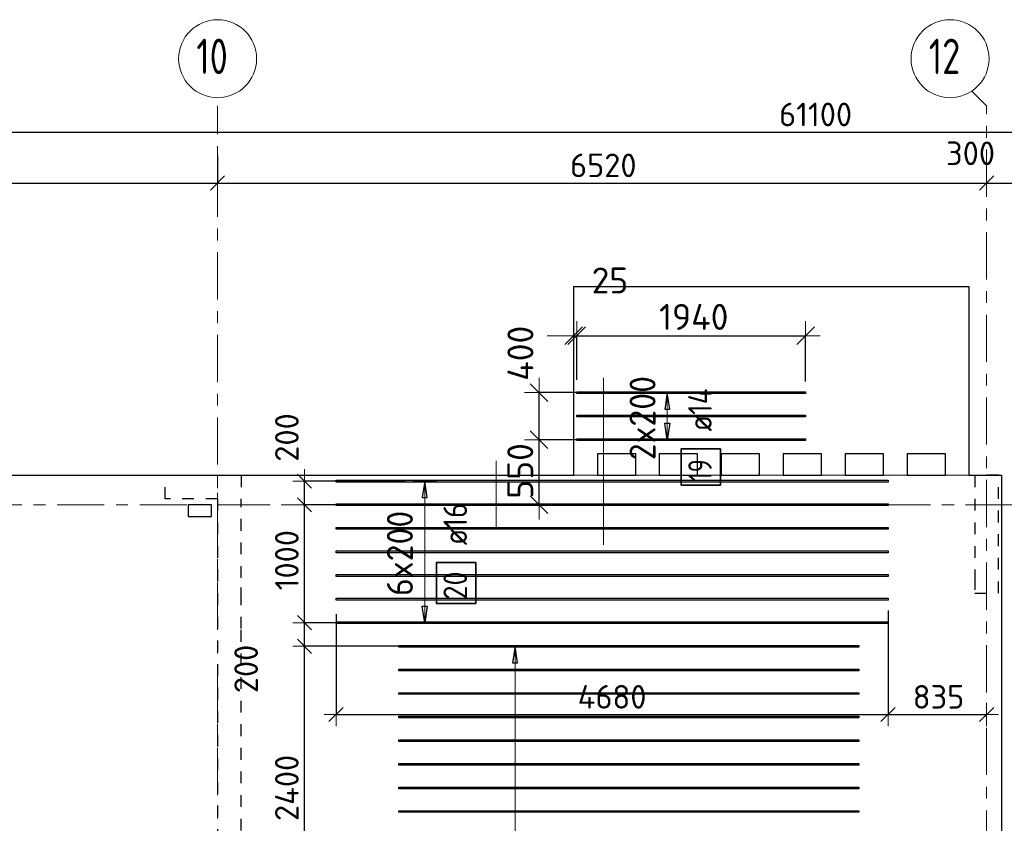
# Model space of a CAD drawing. Header units: metres. Extents: x -38 to 97, y -15 to 21.
# Tile 9 of 216: x 24.35 to 32.7, y 13.7 to 20.51. Entities that reach past the tile are written whole.
import ezdxf

# ---------------------------------------------------------------- set-up
doc = ezdxf.new("R2010")
doc.units = ezdxf.units.M
doc.header["$PDMODE"] = 65
for name, pattern in [('______11', [0.5, 0.4, -0.05, 0, -0.05]), ('______2', [0.0405, 0.03, -0.0105]), ('______3', [0.5, 0.4, -0.1]), ('______5', [1.1, 0.8, -0.1, 0.1, -0.1])]:
    doc.linetypes.add(name, pattern=pattern)
for name, color, linetype, lineweight in [('XR$2$Осевая линия (1)', 7, '______5', 13), ('XR$2$Размерная линия (1)', 7, 'Continuous', 13), ('XR$5$Балка (1)', 7, '______3', 13), ('XR$5$Перекрытие (1)', 7, 'Continuous', 35), ('XR$5$Размерная линия (1)', 7, 'Continuous', 13), ('XR$5$Размерная линия_ общее', 7, 'Continuous', 13)]:
    doc.layers.add(name, color=color, linetype=linetype, lineweight=lineweight)
doc.layers.add('XR$5$Арм.стержн.Доп. Арм верхн.зоны Х', color=7, linetype='Continuous', lineweight=35, true_color=0x8c8cff)
doc.layers.add('XR$7$Стена_ бетон несущ.', color=7, linetype='Continuous', lineweight=70, true_color=0xb4b496)
doc.styles.add('ISOCPEUR', font='txt')
doc.dimstyles.new('DIMSTYLE_3', dxfattribs={"dimtxt": 0.2, "dimasz": 0.2, "dimexe": 0, "dimexo": 0, "dimgap": 0.1, "dimtad": 2, "dimdec": 0, "dimlfac": 1000, "dimrnd": 5, "dimzin": 12, "dimdsep": 46, "dimtxsty": 'ISOCPEUR', "dimblk1": 'ALL_ML_STRICH', "dimblk2": 'ALL_ML_STRICH', "dimsah": 1, "dimcen": 0, "dimclrd": 7, "dimclre": 256, "dimclrt": 7, "dimadec": 0, "dimazin": 0, "dimtfac": 1, "dimtdec": 0, "dimtix": 1, "dimtmove": 2, "dimatfit": 3, "dimfxl": 0, "dimtzin": 0, "dimlwd": 0, "dimlwe": -3, "dimarcsym": 0})
doc.dimstyles.new('DIMSTYLE_36', dxfattribs={"dimtxt": 0.2, "dimasz": 0.2, "dimexe": 0, "dimexo": 0, "dimgap": 0.1, "dimtad": 2, "dimdec": 0, "dimlfac": 1000, "dimrnd": 5, "dimzin": 12, "dimdsep": 46, "dimtxsty": 'ISOCPEUR', "dimblk1": 'ALL_ML_STRICH', "dimblk2": 'ALL_ML_STRICH', "dimsah": 1, "dimcen": 0, "dimclrd": 7, "dimclre": 256, "dimclrt": 7, "dimadec": 0, "dimazin": 0, "dimtfac": 1, "dimtdec": 0, "dimtix": 1, "dimtmove": 2, "dimatfit": 3, "dimfxl": 0, "dimtvp": 1.2, "dimtzin": 0, "dimlwd": 0, "dimlwe": -3, "dimarcsym": 0})
doc.dimstyles.new('DIMSTYLE_39', dxfattribs={"dimtxt": 0.22, "dimasz": 0.25, "dimexe": 0, "dimexo": 0, "dimgap": 0.11, "dimtad": 2, "dimdec": 0, "dimlfac": 1000, "dimrnd": 5, "dimzin": 12, "dimdsep": 46, "dimtxsty": 'ISOCPEUR', "dimblk1": 'ALL_ML_STRICH', "dimblk2": 'ALL_ML_STRICH', "dimsah": 1, "dimcen": 0, "dimclrd": 7, "dimclre": 256, "dimclrt": 7, "dimadec": 0, "dimazin": 0, "dimtfac": 1, "dimtdec": 0, "dimtix": 1, "dimtmove": 2, "dimatfit": 3, "dimfxl": 0, "dimtzin": 0, "dimlwd": 0, "dimlwe": -3, "dimarcsym": 0})
doc.dimstyles.new('DIMSTYLE_41', dxfattribs={"dimtxt": 0.22, "dimasz": 0.25, "dimexe": 0, "dimexo": 0, "dimgap": 0.11, "dimtad": 2, "dimdec": 0, "dimlfac": 1000, "dimrnd": 5, "dimzin": 12, "dimdsep": 46, "dimtxsty": 'ISOCPEUR', "dimblk1": 'ALL_ML_STRICH', "dimblk2": 'ALL_ML_STRICH', "dimsah": 1, "dimcen": 0, "dimclrd": 7, "dimclre": 256, "dimclrt": 7, "dimadec": 0, "dimazin": 0, "dimtfac": 1, "dimtdec": 0, "dimtix": 1, "dimtmove": 2, "dimatfit": 3, "dimfxl": 0, "dimtvp": 1.2, "dimtzin": 0, "dimlwd": 0, "dimlwe": -3, "dimarcsym": 0})
doc.dimstyles.new('DIMSTYLE_5', dxfattribs={"dimtxt": 0.2, "dimasz": 0.2, "dimexe": 0, "dimexo": 0, "dimgap": 0.1, "dimtad": 2, "dimdec": 0, "dimlfac": 1000, "dimrnd": 5, "dimzin": 12, "dimdsep": 46, "dimtxsty": 'ISOCPEUR', "dimblk1": 'ALL_ML_STRICH', "dimblk2": 'ALL_ML_STRICH', "dimsah": 1, "dimcen": 0, "dimclrd": 7, "dimclre": 256, "dimclrt": 7, "dimadec": 0, "dimazin": 0, "dimtfac": 1, "dimtdec": 0, "dimtix": 1, "dimtmove": 2, "dimatfit": 3, "dimfxl": 0, "dimtvp": 1.2, "dimtzin": 0, "dimlwd": 0, "dimlwe": -3, "dimarcsym": 0})

# ---------------------------------------------------------------- blocks, each defined once
blk = doc.blocks.new('ALL_ML_STRICH')
at = {"color": 0, "linetype": 'ByBlock', "lineweight": -2}
for p, q in [((0, -0.5), (0, 0.5)), ((-1, 0), (0.5, 0)), ((-0.3, -0.3), (0.3, 0.3))]:
    blk.add_line(p, q, dxfattribs=at)
blk = doc.blocks.new('*D11')
at = {"layer": 'DEFPOINTS', "color": 7, "linetype": 'Continuous', "lineweight": 13, "transparency": 33554687}
for p in [(0.5, 19.5574), (0.5, 19.3768), (61.6, 17.1197)]:
    blk.add_point(p, dxfattribs=at)
at = {"layer": 'XR$2$Размерная линия (1)', "color": 9, "linetype": 'Continuous', "lineweight": -2, "true_color": 0xc7c7c7, "transparency": 33554687}
for p, q in [((0.5, 19.3568), (0.5, 19.5574)), ((61.6, 17.1397), (61.6, 19.5574))]:
    blk.add_line(p, q, dxfattribs=at)
at = {"layer": 'XR$2$Размерная линия (1)', "color": 7, "linetype": 'Continuous', "lineweight": -2, "transparency": 33554687}
blk.add_line((0.5, 19.5574), (61.6, 19.5574), dxfattribs=at)
at = {"layer": 'XR$2$Размерная линия (1)', "color": 7, "linetype": 'Continuous', "lineweight": 13, "transparency": 33554687, "xscale": 0.2, "yscale": 0.2, "zscale": 0.2, "rotation": 180}
blk.add_blockref('ALL_ML_STRICH', (0.5, 19.5574), dxfattribs=at)
at = {"layer": 'XR$2$Размерная линия (1)', "color": 7, "linetype": 'Continuous', "lineweight": 13, "transparency": 33554687, "xscale": 0.2, "yscale": 0.2, "zscale": 0.2}
blk.add_blockref('ALL_ML_STRICH', (61.6, 19.5574), dxfattribs=at)
at = {"layer": 'XR$2$Размерная линия (1)', "color": 7, "linetype": 'Continuous', "lineweight": 13, "transparency": 33554687, "insert": (31.1, 19.7074), "char_height": 0.2, "width": 1, "attachment_point": 5, "style": 'ISOCPEUR'}
blk.add_mtext('\\A1;{61100}', dxfattribs=at)
blk = doc.blocks.new('*D31')
at = {"layer": 'DEFPOINTS', "color": 7, "linetype": 'Continuous', "lineweight": 13, "transparency": 33554687}
for p in [(21.68, 19.379), (26.03, 19.379), (21.68, 19.1261)]:
    blk.add_point(p, dxfattribs=at)
at = {"layer": 'XR$2$Размерная линия (1)', "color": 9, "linetype": 'Continuous', "lineweight": -2, "true_color": 0xc7c7c7, "transparency": 33554687}
for p, q in [((21.68, 19.359), (21.68, 19.1261)), ((26.03, 19.359), (26.03, 19.1261))]:
    blk.add_line(p, q, dxfattribs=at)
at = {"layer": 'XR$2$Размерная линия (1)', "color": 7, "linetype": 'Continuous', "lineweight": -2, "transparency": 33554687}
blk.add_line((21.68, 19.1261), (26.03, 19.1261), dxfattribs=at)
at = {"layer": 'XR$2$Размерная линия (1)', "color": 7, "linetype": 'Continuous', "lineweight": 13, "transparency": 33554687, "xscale": 0.2, "yscale": 0.2, "zscale": 0.2, "rotation": 180}
blk.add_blockref('ALL_ML_STRICH', (21.68, 19.1261), dxfattribs=at)
at = {"layer": 'XR$2$Размерная линия (1)', "color": 7, "linetype": 'Continuous', "lineweight": 13, "transparency": 33554687, "xscale": 0.2, "yscale": 0.2, "zscale": 0.2}
blk.add_blockref('ALL_ML_STRICH', (26.03, 19.1261), dxfattribs=at)
at = {"layer": 'XR$2$Размерная линия (1)', "color": 7, "linetype": 'Continuous', "lineweight": 13, "transparency": 33554687, "insert": (23.855, 19.2761), "char_height": 0.2, "width": 0.8, "attachment_point": 5, "style": 'ISOCPEUR'}
blk.add_mtext('\\A1;{4350}', dxfattribs=at)
blk = doc.blocks.new('*D32')
at = {"layer": 'DEFPOINTS', "color": 7, "linetype": 'Continuous', "lineweight": 13, "transparency": 33554687}
for p in [(26.03, 19.379), (26.03, 19.1261), (32.55, 19.1352)]:
    blk.add_point(p, dxfattribs=at)
at = {"layer": 'XR$2$Размерная линия (1)', "color": 9, "linetype": 'Continuous', "lineweight": -2, "true_color": 0xc7c7c7, "transparency": 33554687}
for p, q in [((26.03, 19.359), (26.03, 19.1261)), ((32.55, 19.1261), (32.55, 19.1261))]:
    blk.add_line(p, q, dxfattribs=at)
at = {"layer": 'XR$2$Размерная линия (1)', "color": 7, "linetype": 'Continuous', "lineweight": -2, "transparency": 33554687}
blk.add_line((26.03, 19.1261), (32.55, 19.1261), dxfattribs=at)
at = {"layer": 'XR$2$Размерная линия (1)', "color": 7, "linetype": 'Continuous', "lineweight": 13, "transparency": 33554687, "xscale": 0.2, "yscale": 0.2, "zscale": 0.2, "rotation": 180}
blk.add_blockref('ALL_ML_STRICH', (26.03, 19.1261), dxfattribs=at)
at = {"layer": 'XR$2$Размерная линия (1)', "color": 7, "linetype": 'Continuous', "lineweight": 13, "transparency": 33554687, "xscale": 0.2, "yscale": 0.2, "zscale": 0.2}
blk.add_blockref('ALL_ML_STRICH', (32.55, 19.1261), dxfattribs=at)
at = {"layer": 'XR$2$Размерная линия (1)', "color": 7, "linetype": 'Continuous', "lineweight": 13, "transparency": 33554687, "insert": (29.3, 19.2761), "char_height": 0.2, "width": 0.8, "attachment_point": 5, "style": 'ISOCPEUR'}
blk.add_mtext('\\A1;{6520}', dxfattribs=at)
blk = doc.blocks.new('*D33')
at = {"layer": 'DEFPOINTS', "color": 7, "linetype": 'Continuous', "lineweight": 13, "transparency": 33554687}
for p in [(32.55, 19.1352), (32.55, 19.1261), (32.85, 19.1352)]:
    blk.add_point(p, dxfattribs=at)
at = {"layer": 'XR$2$Размерная линия (1)', "color": 9, "linetype": 'Continuous', "lineweight": -2, "true_color": 0xc7c7c7, "transparency": 33554687}
for p, q in [((32.55, 19.1261), (32.55, 19.1261)), ((32.85, 19.1261), (32.85, 19.1261))]:
    blk.add_line(p, q, dxfattribs=at)
at = {"layer": 'XR$2$Размерная линия (1)', "color": 7, "linetype": 'Continuous', "lineweight": -2, "transparency": 33554687}
blk.add_line((32.55, 19.1261), (32.85, 19.1261), dxfattribs=at)
at = {"layer": 'XR$2$Размерная линия (1)', "color": 7, "linetype": 'Continuous', "lineweight": 13, "transparency": 33554687, "xscale": 0.2, "yscale": 0.2, "zscale": 0.2, "rotation": 180}
blk.add_blockref('ALL_ML_STRICH', (32.55, 19.1261), dxfattribs=at)
at = {"layer": 'XR$2$Размерная линия (1)', "color": 7, "linetype": 'Continuous', "lineweight": 13, "transparency": 33554687, "xscale": 0.2, "yscale": 0.2, "zscale": 0.2}
blk.add_blockref('ALL_ML_STRICH', (32.85, 19.1261), dxfattribs=at)
at = {"layer": 'XR$2$Размерная линия (1)', "color": 7, "linetype": 'Continuous', "lineweight": 13, "transparency": 33554687, "insert": (32.4139, 19.3782), "char_height": 0.2, "width": 0.6, "attachment_point": 5, "style": 'ISOCPEUR'}
blk.add_mtext('\\A1;{300}', dxfattribs=at)
blk = doc.blocks.new('*D632')
at = {"layer": 'DEFPOINTS', "color": 7, "linetype": 'Continuous', "lineweight": 13, "transparency": 33554687}
for p in [(27.6083, 15.2005), (26.7675, 12.8), (27.2792, 12.8)]:
    blk.add_point(p, dxfattribs=at)
at = {"layer": 'XR$5$Размерная линия (1)', "color": 9, "linetype": 'Continuous', "lineweight": -2, "true_color": 0xc7c7c7, "transparency": 33554687}
for p, q in [((27.5883, 15.2005), (26.7675, 15.2005)), ((27.2592, 12.8), (26.7675, 12.8))]:
    blk.add_line(p, q, dxfattribs=at)
at = {"layer": 'XR$5$Размерная линия (1)', "color": 7, "linetype": 'Continuous', "lineweight": -2, "transparency": 33554687}
blk.add_line((26.7675, 12.8), (26.7675, 15.2005), dxfattribs=at)
at = {"layer": 'XR$5$Размерная линия (1)', "color": 7, "linetype": 'Continuous', "lineweight": 13, "transparency": 33554687, "xscale": 0.2, "yscale": 0.2, "zscale": 0.2}
for p, rotation in [((26.7675, 15.2005), 90), ((26.7675, 12.8), 270)]:
    blk.add_blockref('ALL_ML_STRICH', p, dxfattribs=dict(at, rotation=rotation))
at = {"layer": 'XR$5$Размерная линия (1)', "color": 7, "linetype": 'Continuous', "lineweight": 13, "transparency": 33554687, "insert": (26.6175, 14.0003), "char_height": 0.2, "width": 0.8, "attachment_point": 5, "rotation": 90, "style": 'ISOCPEUR'}
blk.add_mtext('\\A1;{2400}', dxfattribs=at)
blk = doc.blocks.new('*D633')
at = {"layer": 'DEFPOINTS', "color": 7, "linetype": 'Continuous', "lineweight": 13, "transparency": 33554687}
for p in [(27.084, 15.4005), (26.7675, 15.2005), (27.6083, 15.2005)]:
    blk.add_point(p, dxfattribs=at)
at = {"layer": 'XR$5$Размерная линия (1)', "color": 9, "linetype": 'Continuous', "lineweight": -2, "true_color": 0xc7c7c7, "transparency": 33554687}
for p, q in [((27.064, 15.4005), (26.7675, 15.4005)), ((27.5883, 15.2005), (26.7675, 15.2005))]:
    blk.add_line(p, q, dxfattribs=at)
at = {"layer": 'XR$5$Размерная линия (1)', "color": 7, "linetype": 'Continuous', "lineweight": -2, "transparency": 33554687}
blk.add_line((26.7675, 15.2005), (26.7675, 15.4005), dxfattribs=at)
at = {"layer": 'XR$5$Размерная линия (1)', "color": 7, "linetype": 'Continuous', "lineweight": 13, "transparency": 33554687, "xscale": 0.2, "yscale": 0.2, "zscale": 0.2}
for p, rotation in [((26.7675, 15.4005), 90), ((26.7675, 15.2005), 270)]:
    blk.add_blockref('ALL_ML_STRICH', p, dxfattribs=dict(at, rotation=rotation))
at = {"layer": 'XR$5$Размерная линия (1)', "color": 7, "linetype": 'Continuous', "lineweight": 13, "transparency": 33554687, "insert": (26.2724, 15.0085), "char_height": 0.2, "width": 0.6, "attachment_point": 5, "rotation": 90, "style": 'ISOCPEUR'}
blk.add_mtext('\\A1;{200}', dxfattribs=at)
blk = doc.blocks.new('*D634')
at = {"layer": 'DEFPOINTS', "color": 7, "linetype": 'Continuous', "lineweight": 13, "transparency": 33554687}
for p in [(27.1843, 16.4), (26.7675, 15.4005), (27.084, 15.4005)]:
    blk.add_point(p, dxfattribs=at)
at = {"layer": 'XR$5$Размерная линия (1)', "color": 9, "linetype": 'Continuous', "lineweight": -2, "true_color": 0xc7c7c7, "transparency": 33554687}
for p, q in [((27.1643, 16.4), (26.7675, 16.4)), ((27.064, 15.4005), (26.7675, 15.4005))]:
    blk.add_line(p, q, dxfattribs=at)
at = {"layer": 'XR$5$Размерная линия (1)', "color": 7, "linetype": 'Continuous', "lineweight": -2, "transparency": 33554687}
blk.add_line((26.7675, 15.4005), (26.7675, 16.4), dxfattribs=at)
at = {"layer": 'XR$5$Размерная линия (1)', "color": 7, "linetype": 'Continuous', "lineweight": 13, "transparency": 33554687, "xscale": 0.2, "yscale": 0.2, "zscale": 0.2}
for p, rotation in [((26.7675, 16.4), 90), ((26.7675, 15.4005), 270)]:
    blk.add_blockref('ALL_ML_STRICH', p, dxfattribs=dict(at, rotation=rotation))
at = {"layer": 'XR$5$Размерная линия (1)', "color": 7, "linetype": 'Continuous', "lineweight": 13, "transparency": 33554687, "insert": (26.6175, 15.9303), "char_height": 0.2, "width": 0.8, "attachment_point": 5, "rotation": 90, "style": 'ISOCPEUR'}
blk.add_mtext('\\A1;{1000}', dxfattribs=at)
blk = doc.blocks.new('*D635')
at = {"layer": 'DEFPOINTS', "color": 7, "linetype": 'Continuous', "lineweight": 13, "transparency": 33554687}
for p in [(27.6405, 16.6003), (26.7675, 16.4), (27.1843, 16.4)]:
    blk.add_point(p, dxfattribs=at)
at = {"layer": 'XR$5$Размерная линия (1)', "color": 9, "linetype": 'Continuous', "lineweight": -2, "true_color": 0xc7c7c7, "transparency": 33554687}
for p, q in [((27.6205, 16.6003), (26.7675, 16.6003)), ((27.1643, 16.4), (26.7675, 16.4))]:
    blk.add_line(p, q, dxfattribs=at)
at = {"layer": 'XR$5$Размерная линия (1)', "color": 7, "linetype": 'Continuous', "lineweight": -2, "transparency": 33554687}
blk.add_line((26.7675, 16.4), (26.7675, 16.6003), dxfattribs=at)
at = {"layer": 'XR$5$Размерная линия (1)', "color": 7, "linetype": 'Continuous', "lineweight": 13, "transparency": 33554687, "xscale": 0.2, "yscale": 0.2, "zscale": 0.2}
for p, rotation in [((26.7675, 16.6003), 90), ((26.7675, 16.4), 270)]:
    blk.add_blockref('ALL_ML_STRICH', p, dxfattribs=dict(at, rotation=rotation))
at = {"layer": 'XR$5$Размерная линия (1)', "color": 7, "linetype": 'Continuous', "lineweight": 13, "transparency": 33554687, "insert": (26.6177, 16.9701), "char_height": 0.2, "width": 0.6, "attachment_point": 5, "rotation": 90, "style": 'ISOCPEUR'}
blk.add_mtext('\\A1;{200}', dxfattribs=at)
blk = doc.blocks.new('*D646')
at = {"layer": 'DEFPOINTS', "color": 7, "linetype": 'Continuous', "lineweight": 13, "transparency": 33554687}
for p in [(29.1932, 16.9511), (28.7563, 16.4), (28.7744, 16.4)]:
    blk.add_point(p, dxfattribs=at)
at = {"layer": 'XR$5$Размерная линия_ общее', "color": 253, "linetype": 'Continuous', "lineweight": -2, "true_color": 0xa0a0a0, "transparency": 33554687}
for p, q in [((29.0932, 16.9511), (28.7563, 16.9511)), ((28.7563, 16.4), (28.7563, 16.4))]:
    blk.add_line(p, q, dxfattribs=at)
at = {"layer": 'XR$5$Размерная линия_ общее', "color": 7, "linetype": 'Continuous', "lineweight": -2, "transparency": 33554687}
blk.add_line((28.7563, 16.4), (28.7563, 16.9511), dxfattribs=at)
at = {"layer": 'XR$5$Размерная линия_ общее', "color": 7, "linetype": 'Continuous', "lineweight": 13, "transparency": 33554687, "xscale": 0.25, "yscale": 0.25, "zscale": 0.25}
for p, rotation in [((28.7563, 16.9511), 90), ((28.7563, 16.4), 270)]:
    blk.add_blockref('ALL_ML_STRICH', p, dxfattribs=dict(at, rotation=rotation))
at = {"layer": 'XR$5$Размерная линия_ общее', "color": 7, "linetype": 'Continuous', "lineweight": 13, "transparency": 33554687, "insert": (28.5963, 16.6866), "char_height": 0.22, "width": 0.66, "attachment_point": 5, "rotation": 90, "style": 'ISOCPEUR'}
blk.add_mtext('\\A1;{550}', dxfattribs=at)
blk = doc.blocks.new('*D647')
at = {"layer": 'DEFPOINTS', "color": 7, "linetype": 'Continuous', "lineweight": 13, "transparency": 33554687}
for p in [(29.1859, 17.3511), (28.7563, 16.9511), (29.1932, 16.9511)]:
    blk.add_point(p, dxfattribs=at)
at = {"layer": 'XR$5$Размерная линия_ общее', "color": 253, "linetype": 'Continuous', "lineweight": -2, "true_color": 0xa0a0a0, "transparency": 33554687}
for p, q in [((29.0859, 17.3511), (28.7563, 17.3511)), ((29.0932, 16.9511), (28.7563, 16.9511))]:
    blk.add_line(p, q, dxfattribs=at)
at = {"layer": 'XR$5$Размерная линия_ общее', "color": 7, "linetype": 'Continuous', "lineweight": -2, "transparency": 33554687}
blk.add_line((28.7563, 16.9511), (28.7563, 17.3511), dxfattribs=at)
at = {"layer": 'XR$5$Размерная линия_ общее', "color": 7, "linetype": 'Continuous', "lineweight": 13, "transparency": 33554687, "xscale": 0.25, "yscale": 0.25, "zscale": 0.25}
for p, rotation in [((28.7563, 17.3511), 90), ((28.7563, 16.9511), 270)]:
    blk.add_blockref('ALL_ML_STRICH', p, dxfattribs=dict(at, rotation=rotation))
at = {"layer": 'XR$5$Размерная линия_ общее', "color": 7, "linetype": 'Continuous', "lineweight": 13, "transparency": 33554687, "insert": (28.5976, 17.6837), "char_height": 0.22, "width": 0.66, "attachment_point": 5, "rotation": 90, "style": 'ISOCPEUR'}
blk.add_mtext('\\A1;{400}', dxfattribs=at)
blk = doc.blocks.new('*D656')
at = {"layer": 'DEFPOINTS', "color": 7, "linetype": 'Continuous', "lineweight": 13, "transparency": 33554687}
for p in [(29.0501, 17.8318), (29.0501, 17.5941), (29.0751, 17.3581)]:
    blk.add_point(p, dxfattribs=at)
at = {"layer": 'XR$5$Размерная линия_ общее', "color": 253, "linetype": 'Continuous', "lineweight": -2, "true_color": 0xa0a0a0, "transparency": 33554687}
for p, q in [((29.0501, 17.8318), (29.0501, 17.8318)), ((29.0751, 17.4581), (29.0751, 17.8318))]:
    blk.add_line(p, q, dxfattribs=at)
at = {"layer": 'XR$5$Размерная линия_ общее', "color": 7, "linetype": 'Continuous', "lineweight": -2, "transparency": 33554687}
blk.add_line((29.0501, 17.8318), (29.0751, 17.8318), dxfattribs=at)
at = {"layer": 'XR$5$Размерная линия_ общее', "color": 7, "linetype": 'Continuous', "lineweight": 13, "transparency": 33554687, "xscale": 0.25, "yscale": 0.25, "zscale": 0.25}
blk.add_blockref('ALL_ML_STRICH', (29.0751, 17.8318), dxfattribs=at)
at = {"layer": 'XR$5$Размерная линия_ общее', "color": 7, "linetype": 'Continuous', "lineweight": 13, "transparency": 33554687, "xscale": 0.25, "yscale": 0.25, "zscale": 0.25, "rotation": 180}
blk.add_blockref('ALL_ML_STRICH', (29.0501, 17.8318), dxfattribs=at)
at = {"layer": 'XR$5$Размерная линия_ общее', "color": 7, "linetype": 'Continuous', "lineweight": 13, "transparency": 33554687, "insert": (29.3565, 18.3007), "char_height": 0.22, "width": 0.44, "attachment_point": 5, "style": 'ISOCPEUR'}
blk.add_mtext('\\A1;{25}', dxfattribs=at)
blk = doc.blocks.new('*D657')
at = {"layer": 'DEFPOINTS', "color": 7, "linetype": 'Continuous', "lineweight": 13, "transparency": 33554687}
for p in [(29.0751, 17.8318), (29.0751, 17.3581), (31.0151, 17.3441)]:
    blk.add_point(p, dxfattribs=at)
at = {"layer": 'XR$5$Размерная линия_ общее', "color": 253, "linetype": 'Continuous', "lineweight": -2, "true_color": 0xa0a0a0, "transparency": 33554687}
for p, q in [((29.0751, 17.4581), (29.0751, 17.8318)), ((31.0151, 17.4441), (31.0151, 17.8318))]:
    blk.add_line(p, q, dxfattribs=at)
at = {"layer": 'XR$5$Размерная линия_ общее', "color": 7, "linetype": 'Continuous', "lineweight": -2, "transparency": 33554687}
blk.add_line((29.0751, 17.8318), (31.0151, 17.8318), dxfattribs=at)
at = {"layer": 'XR$5$Размерная линия_ общее', "color": 7, "linetype": 'Continuous', "lineweight": 13, "transparency": 33554687, "xscale": 0.25, "yscale": 0.25, "zscale": 0.25, "rotation": 180}
blk.add_blockref('ALL_ML_STRICH', (29.0751, 17.8318), dxfattribs=at)
at = {"layer": 'XR$5$Размерная линия_ общее', "color": 7, "linetype": 'Continuous', "lineweight": 13, "transparency": 33554687, "xscale": 0.25, "yscale": 0.25, "zscale": 0.25}
blk.add_blockref('ALL_ML_STRICH', (31.0151, 17.8318), dxfattribs=at)
at = {"layer": 'XR$5$Размерная линия_ общее', "color": 7, "linetype": 'Continuous', "lineweight": 13, "transparency": 33554687, "insert": (30.0671, 17.9918), "char_height": 0.22, "width": 0.88, "attachment_point": 5, "style": 'ISOCPEUR'}
blk.add_mtext('\\A1;{1940}', dxfattribs=at)
blk = doc.blocks.new('*D660')
at = {"layer": 'DEFPOINTS', "color": 7, "linetype": 'Continuous', "lineweight": 13, "transparency": 33554687}
for p in [(27.0346, 15.4928), (31.7146, 15.5239), (27.0346, 14.6223)]:
    blk.add_point(p, dxfattribs=at)
at = {"layer": 'XR$5$Размерная линия (1)', "color": 9, "linetype": 'Continuous', "lineweight": -2, "true_color": 0xc7c7c7, "transparency": 33554687}
for p, q in [((27.0346, 15.4728), (27.0346, 14.6223)), ((31.7146, 15.5039), (31.7146, 14.6223))]:
    blk.add_line(p, q, dxfattribs=at)
at = {"layer": 'XR$5$Размерная линия (1)', "color": 7, "linetype": 'Continuous', "lineweight": -2, "transparency": 33554687}
blk.add_line((27.0346, 14.6223), (31.7146, 14.6223), dxfattribs=at)
at = {"layer": 'XR$5$Размерная линия (1)', "color": 7, "linetype": 'Continuous', "lineweight": 13, "transparency": 33554687, "xscale": 0.2, "yscale": 0.2, "zscale": 0.2, "rotation": 180}
blk.add_blockref('ALL_ML_STRICH', (27.0346, 14.6223), dxfattribs=at)
at = {"layer": 'XR$5$Размерная линия (1)', "color": 7, "linetype": 'Continuous', "lineweight": 13, "transparency": 33554687, "xscale": 0.2, "yscale": 0.2, "zscale": 0.2}
blk.add_blockref('ALL_ML_STRICH', (31.7146, 14.6223), dxfattribs=at)
at = {"layer": 'XR$5$Размерная линия (1)', "color": 7, "linetype": 'Continuous', "lineweight": 13, "transparency": 33554687, "insert": (29.3746, 14.7723), "char_height": 0.2, "width": 0.8, "attachment_point": 5, "style": 'ISOCPEUR'}
blk.add_mtext('\\A1;{4680}', dxfattribs=at)
blk = doc.blocks.new('*D661')
at = {"layer": 'DEFPOINTS', "color": 7, "linetype": 'Continuous', "lineweight": 13, "transparency": 33554687}
for p in [(31.7146, 15.5239), (31.7146, 14.6223), (32.55, 14.5808)]:
    blk.add_point(p, dxfattribs=at)
at = {"layer": 'XR$5$Размерная линия (1)', "color": 9, "linetype": 'Continuous', "lineweight": -2, "true_color": 0xc7c7c7, "transparency": 33554687}
for p, q in [((31.7146, 15.5039), (31.7146, 14.6223)), ((32.55, 14.6008), (32.55, 14.6223))]:
    blk.add_line(p, q, dxfattribs=at)
at = {"layer": 'XR$5$Размерная линия (1)', "color": 7, "linetype": 'Continuous', "lineweight": -2, "transparency": 33554687}
blk.add_line((31.7146, 14.6223), (32.55, 14.6223), dxfattribs=at)
at = {"layer": 'XR$5$Размерная линия (1)', "color": 7, "linetype": 'Continuous', "lineweight": 13, "transparency": 33554687, "xscale": 0.2, "yscale": 0.2, "zscale": 0.2, "rotation": 180}
blk.add_blockref('ALL_ML_STRICH', (31.7146, 14.6223), dxfattribs=at)
at = {"layer": 'XR$5$Размерная линия (1)', "color": 7, "linetype": 'Continuous', "lineweight": 13, "transparency": 33554687, "xscale": 0.2, "yscale": 0.2, "zscale": 0.2}
blk.add_blockref('ALL_ML_STRICH', (32.55, 14.6223), dxfattribs=at)
at = {"layer": 'XR$5$Размерная линия (1)', "color": 7, "linetype": 'Continuous', "lineweight": 13, "transparency": 33554687, "insert": (32.1423, 14.7723), "char_height": 0.2, "width": 0.6, "attachment_point": 5, "style": 'ISOCPEUR'}
blk.add_mtext('\\A1;{835}', dxfattribs=at)

msp = doc.modelspace()

# ---------------------------------------------------------------- linework, layer by layer
at = {"color": 52, "linetype": 'Continuous', "lineweight": 13, "transparency": 33554687}
for p, q in [((29.3023, 17.4744), (29.3023, 16.0616)), ((29.3023, 17.4744), (29.3023, 16.0616)), ((28.3922, 16.7719), (28.3922, 16.192)), ((28.3922, 16.7719), (28.3922, 16.192))]:
    msp.add_line(p, q, dxfattribs=at)
at = {"layer": 'XR$2$Осевая линия (1)', "color": 253, "linetype": '______11', "lineweight": 13, "true_color": 0xa0a0a0, "transparency": 33554687}
for p, q in [((32.55, 19.78), (32.4227, 19.9073)), ((26.03, 8.34), (26.03, 19.78)), ((32.55, -3.39), (32.55, 19.78)), ((-2.63, 16.4), (62.6, 16.4))]:
    msp.add_line(p, q, dxfattribs=at)
at = {"layer": 'XR$2$Осевая линия (1)', "color": 7, "linetype": 'Continuous', "lineweight": 13, "transparency": 33554687}
for centre in [(26.0304, 20.1801), (32.2404, 20.1801)]:
    msp.add_circle(centre, 0.3304, dxfattribs=at)
at = {"layer": 'XR$5$Арм.стержн.Доп. Арм верхн.зоны Х', "color": 253, "linetype": 'Continuous', "lineweight": -3, "true_color": 0xa0a0a0, "transparency": 33554687}
for p, q in [((29.8431, 17.3511), (29.7431, 17.3511)), ((29.8431, 17.3511), (29.9431, 17.3511)), ((29.8431, 16.9511), (29.7431, 16.9511)), ((29.8431, 16.9511), (29.9431, 16.9511)), ((27.786, 16.6005), (27.686, 16.6005)), ((27.786, 16.6005), (27.886, 16.6005)), ((27.786, 15.4005), (27.686, 15.4005)), ((27.786, 15.4005), (27.886, 15.4005)), ((28.5519, 15.2005), (28.4519, 15.2005)), ((28.5519, 15.2005), (28.6519, 15.2005))]:
    msp.add_line(p, q, dxfattribs=at)
at = {"layer": 'XR$5$Арм.стержн.Доп. Арм верхн.зоны Х', "color": 7, "linetype": 'Continuous', "lineweight": 25, "transparency": 33554687}
for p, q in [((29.8431, 17.3511), (29.8231, 17.2111)), ((29.8631, 17.2111), (29.8431, 17.3511)), ((29.8231, 17.2111), (29.8631, 17.2111)), ((29.8431, 16.9511), (29.8231, 17.0911)), ((29.8231, 17.0911), (29.8631, 17.0911)), ((29.8631, 17.0911), (29.8431, 16.9511)), ((27.786, 16.6005), (27.766, 16.4605)), ((27.806, 16.4605), (27.786, 16.6005)), ((27.766, 16.4605), (27.806, 16.4605)), ((27.786, 15.4005), (27.766, 15.5405)), ((27.766, 15.5405), (27.806, 15.5405)), ((27.806, 15.5405), (27.786, 15.4005)), ((28.5519, 15.2005), (28.5319, 15.0605)), ((28.5719, 15.0605), (28.5519, 15.2005)), ((28.5319, 15.0605), (28.5719, 15.0605))]:
    msp.add_line(p, q, dxfattribs=at)
at = {"layer": 'XR$5$Арм.стержн.Доп. Арм верхн.зоны Х', "color": 7, "linetype": 'Continuous', "lineweight": 13, "transparency": 33554687}
for p, q in [((29.8431, 17.3511), (29.8431, 17.3511)), ((29.8431, 16.9511), (29.8431, 17.3511)), ((29.8431, 16.9511), (29.8431, 16.9511)), ((27.786, 16.6005), (27.786, 16.6005)), ((27.786, 15.4005), (27.786, 16.6005)), ((27.786, 15.4005), (27.786, 15.4005)), ((28.5519, 15.2005), (28.5519, 15.2005)), ((28.5519, 9.6005), (28.5519, 15.2005))]:
    msp.add_line(p, q, dxfattribs=at)
at = {"layer": 'XR$5$Арм.стержн.Доп. Арм верхн.зоны Х', "color": 7, "linetype": 'Continuous', "lineweight": 25, "transparency": 33554687}
for points in [[(31.0151, 17.3441), (29.0751, 17.3441), (29.0751, 17.3581), (31.0151, 17.3581), (31.0151, 17.3441)], [(31.0151, 17.1441), (29.0751, 17.1441), (29.0751, 17.1581), (31.0151, 17.1581), (31.0151, 17.1441)], [(31.0151, 16.9441), (29.0751, 16.9441), (29.0751, 16.9581), (31.0151, 16.9581), (31.0151, 16.9441)], [(31.7146, 16.5925), (27.0346, 16.5925), (27.0346, 16.6085), (31.7146, 16.6085), (31.7146, 16.5925)], [(31.7146, 16.3925), (27.0346, 16.3925), (27.0346, 16.4085), (31.7146, 16.4085), (31.7146, 16.3925)], [(31.7146, 16.1925), (27.0346, 16.1925), (27.0346, 16.2085), (31.7146, 16.2085), (31.7146, 16.1925)], [(31.7146, 15.9925), (27.0346, 15.9925), (27.0346, 16.0085), (31.7146, 16.0085), (31.7146, 15.9925)], [(31.7146, 15.7925), (27.0346, 15.7925), (27.0346, 15.8085), (31.7146, 15.8085), (31.7146, 15.7925)], [(31.7146, 15.5925), (27.0346, 15.5925), (27.0346, 15.6085), (31.7146, 15.6085), (31.7146, 15.5925)], [(31.7146, 15.3925), (27.0346, 15.3925), (27.0346, 15.4085), (31.7146, 15.4085), (31.7146, 15.3925)], [(31.4663, 15.1935), (27.5663, 15.1935), (27.5663, 15.2075), (31.4663, 15.2075), (31.4663, 15.1935)], [(31.4663, 14.9935), (27.5663, 14.9935), (27.5663, 15.0075), (31.4663, 15.0075), (31.4663, 14.9935)], [(31.4663, 14.7935), (27.5663, 14.7935), (27.5663, 14.8075), (31.4663, 14.8075), (31.4663, 14.7935)], [(31.4663, 14.5935), (27.5663, 14.5935), (27.5663, 14.6075), (31.4663, 14.6075), (31.4663, 14.5935)], [(31.4663, 14.3935), (27.5663, 14.3935), (27.5663, 14.4075), (31.4663, 14.4075), (31.4663, 14.3935)], [(31.4663, 14.1935), (27.5663, 14.1935), (27.5663, 14.2075), (31.4663, 14.2075), (31.4663, 14.1935)], [(31.4663, 13.9935), (27.5663, 13.9935), (27.5663, 14.0075), (31.4663, 14.0075), (31.4663, 13.9935)], [(31.4663, 13.7935), (27.5663, 13.7935), (27.5663, 13.8075), (31.4663, 13.8075), (31.4663, 13.7935)]]:
    msp.add_lwpolyline(points, dxfattribs=at)
at = {"layer": 'XR$5$Арм.стержн.Доп. Арм верхн.зоны Х', "color": 7, "linetype": 'Continuous', "lineweight": 35, "transparency": 33554687}
for points in [[(30.2932, 16.5667), (30.2932, 16.8734), (29.9599, 16.8734), (29.9599, 16.5667), (30.2932, 16.5667)], [(28.2185, 15.5632), (28.2185, 15.9099), (27.8852, 15.9099), (27.8852, 15.5632), (28.2185, 15.5632)]]:
    msp.add_lwpolyline(points, dxfattribs=at)
at = {"layer": 'XR$5$Балка (1)', "color": 7, "linetype": '______2', "lineweight": 18, "transparency": 33554687}
for p, q in [((26.03, 16.4002), (26.03, 16.6502)), ((29.0501, 16.6502), (29.2501, 16.6502)), ((32.675, 16.4002), (26.03, 16.4002))]:
    msp.add_line(p, q, dxfattribs=at)
at = {"layer": 'XR$5$Перекрытие (1)', "color": 7, "linetype": 'Continuous', "lineweight": 25, "transparency": 33554687}
for p, q in [((29.0501, 16.8302), (29.0501, 18.2502)), ((29.0501, 18.2502), (32.4001, 18.2502)), ((32.4001, 18.2502), (32.4001, 16.8302)), ((29.0501, 16.6502), (29.0501, 16.8302)), ((29.5751, 16.8302), (29.2501, 16.8302)), ((29.2501, 16.8302), (29.2501, 16.6502)), ((29.5751, 16.6502), (29.5751, 16.8302)), ((30.1001, 16.8302), (29.7751, 16.8302)), ((29.7751, 16.8302), (29.7751, 16.6502)), ((30.1001, 16.6502), (30.1001, 16.8302)), ((30.6251, 16.8302), (30.3001, 16.8302)), ((30.3001, 16.8302), (30.3001, 16.6502)), ((30.6251, 16.6502), (30.6251, 16.8302)), ((31.1501, 16.8302), (30.8251, 16.8302)), ((30.8251, 16.8302), (30.8251, 16.6502)), ((31.1501, 16.6502), (31.1501, 16.8302)), ((31.6751, 16.8302), (31.3501, 16.8302)), ((31.3501, 16.8302), (31.3501, 16.6502)), ((31.6751, 16.6502), (31.6751, 16.8302)), ((32.2001, 16.8302), (31.8751, 16.8302)), ((31.8751, 16.8302), (31.8751, 16.6502)), ((32.2001, 16.6502), (32.2001, 16.8302)), ((32.4001, 16.8302), (32.4001, 16.6502)), ((23.6503, 16.6502), (29.0501, 16.6502)), ((29.2501, 16.6502), (29.5751, 16.6502)), ((29.7751, 16.6502), (30.1001, 16.6502)), ((30.3001, 16.6502), (30.6251, 16.6502)), ((30.8251, 16.6502), (31.1501, 16.6502)), ((31.3501, 16.6502), (31.6751, 16.6502)), ((31.8751, 16.6502), (32.2001, 16.6502)), ((32.4001, 16.6502), (32.675, 16.6502)), ((32.675, 16.6502), (32.675, -0.25)), ((25.98, 16.4003), (25.78, 16.4002)), ((25.78, 16.4002), (25.78, 16.3003)), ((25.98, 16.3004), (25.98, 16.4003)), ((25.78, 16.3003), (25.98, 16.3004))]:
    msp.add_line(p, q, dxfattribs=at)
at = {"layer": 'XR$5$Перекрытие (1)', "color": 7, "linetype": '______2', "lineweight": 18, "transparency": 33554687}
for p, q in [((26.03, 16.6502), (23.6503, 16.6502)), ((29.0501, 16.6502), (29.2501, 16.6502)), ((29.2501, 16.6502), (29.0501, 16.6502)), ((29.7751, 16.6502), (29.5751, 16.6502)), ((29.5751, 16.6502), (29.7751, 16.6502)), ((30.3001, 16.6502), (30.1001, 16.6502)), ((30.1001, 16.6502), (30.3001, 16.6502)), ((30.6251, 16.6502), (30.8251, 16.6502)), ((30.8251, 16.6502), (30.6251, 16.6502)), ((31.3501, 16.6502), (31.1501, 16.6502)), ((31.1501, 16.6502), (31.3501, 16.6502)), ((31.8751, 16.6502), (31.6751, 16.6502)), ((31.6751, 16.6502), (31.8751, 16.6502)), ((32.2001, 16.6502), (32.4001, 16.6502)), ((32.4001, 16.6502), (32.2001, 16.6502))]:
    msp.add_line(p, q, dxfattribs=at)
at = {"layer": 'XR$7$Стена_ бетон несущ.', "color": 253, "linetype": '______2', "lineweight": -3, "true_color": 0xa0a0a0, "transparency": 33554687}
for p, q in [((32.45, 16.65), (32.45, 15.78)), ((32.65, 16.65), (32.45, 16.65)), ((32.65, 15.65), (32.65, 16.65)), ((26.03, 16.45), (26.03, 9)), ((26.23, 15.78), (26.23, 16.45)), ((26.23, 15.6), (26.23, 15.78)), ((32.45, 15.78), (32.45, 15.65)), ((32.45, 15.65), (32.65, 15.65)), ((26.23, 15.35), (26.23, 15.6)), ((26.23, 10.6396), (26.23, 15.35))]:
    msp.add_line(p, q, dxfattribs=at)
for points in [[(25.585, 16.65), (26.23, 16.65), (26.23, 16.45)], [(26.03, 16.45), (25.585, 16.45), (25.585, 16.65)]]:
    msp.add_lwpolyline(points, dxfattribs=at)

# ---------------------------------------------------------------- texts
at = {"layer": 'XR$2$Осевая линия (1)', "color": 7, "linetype": 'Continuous', "lineweight": 13, "transparency": 33554687, "char_height": 0.3, "width": 0.472281, "attachment_point": 7, "style": 'ISOCPEUR'}
for s, insert in [('\\W0.75;10', (25.8504, 20.0496)), ('\\W0.75;12', (32.0604, 20.0496))]:
    msp.add_mtext(s, dxfattribs=dict(at, insert=insert))
at = {"layer": 'XR$5$Арм.стержн.Доп. Арм верхн.зоны Х', "color": 7, "linetype": 'Continuous', "lineweight": 13, "transparency": 33554687, "char_height": 0.22, "width": 0.873359, "attachment_point": 7, "rotation": 90, "style": 'ISOCPEUR'}
for s, insert in [('\\W0.95;2x200', (29.7431, 16.7771)), ('\\W0.95;6x200', (27.686, 15.6265))]:
    msp.add_mtext(s, dxfattribs=dict(at, insert=insert))
at = {"layer": 'XR$5$Арм.стержн.Доп. Арм верхн.зоны Х', "color": 7, "linetype": 'Continuous', "lineweight": 25, "transparency": 33554687, "char_height": 0.2, "attachment_point": 7, "rotation": 90, "style": 'ISOCPEUR'}
for s, insert, width in [('\\W0.89; ø14 ', (30.2199, 16.9067), 0.769432), ('\\W0.75;19', (30.2199, 16.6), 0.314854), ('\\W0.89; ø16 ', (28.1452, 15.9432), 0.749105), ('\\W0.87;20', (28.1452, 15.5965), 0.367208)]:
    msp.add_mtext(s, dxfattribs=dict(at, insert=insert, width=width))

# ---------------------------------------------------------------- dimensions: what is measured, and where the dimension line sits
at = {"layer": 'XR$2$Размерная линия (1)', "color": 7, "linetype": 'Continuous', "lineweight": 13, "transparency": 33554687}
for base, p1, p2, dimstyle, picture, middle in [((61.6, 19.5574), (0.5, 19.3568), (61.6, 17.1397), 'DIMSTYLE_3', '*D11', (31.1, 19.7074)), ((32.85, 19.1261), (32.55, 19.1261), (32.85, 19.1261), 'DIMSTYLE_5', '*D33', (32.4139, 19.3782)), ((26.03, 19.1261), (21.68, 19.359), (26.03, 19.359), 'DIMSTYLE_3', '*D31', (23.855, 19.2761)), ((32.55, 19.1261), (26.03, 19.359), (32.55, 19.1261), 'DIMSTYLE_3', '*D32', (29.3, 19.2761))]:
    dim = msp.add_linear_dim(base=base, p1=p1, p2=p2, dimstyle=dimstyle, override={"dimpost": '<>', "dimclrd": 7, "dimclre": 9, "dimclrt": 7, "dimlwd": 0, "dimlwe": 65533}, dxfattribs=at)
    dim.commit()
    dim.dimension.update_dxf_attribs({"geometry": picture, "text_midpoint": middle, "dimtype": 160})
at = {"layer": 'XR$5$Размерная линия (1)', "color": 7, "linetype": 'Continuous', "lineweight": 13, "transparency": 33554687}
for base, p1, p2, dimstyle, picture, middle in [((26.7675, 16.6003), (27.1643, 16.4), (27.6205, 16.6003), 'DIMSTYLE_36', '*D635', (26.6177, 16.9701)), ((26.76754, 16.4), (27.06395, 15.40052), (27.16434, 16.4), 'DIMSTYLE_3', '*D634', (26.61754, 15.93026)), ((26.7675, 15.4005), (27.5883, 15.2005), (27.064, 15.4005), 'DIMSTYLE_36', '*D633', (26.2724, 15.0085)), ((26.76754, 15.20052), (27.25923, 12.8), (27.58827, 15.20052), 'DIMSTYLE_3', '*D632', (26.61754, 14.00026))]:
    dim = msp.add_linear_dim(base=base, p1=p1, p2=p2, angle=90, dimstyle=dimstyle, override={"dimpost": '<>', "dimclrd": 7, "dimclre": 9, "dimclrt": 7, "dimlwd": 0, "dimlwe": 65533}, dxfattribs=at)
    dim.commit()
    dim.dimension.update_dxf_attribs({"geometry": picture, "text_midpoint": middle, "dimtype": 160})
for base, p1, p2, picture, middle in [((31.7146, 14.6223), (27.0346, 15.4728), (31.7146, 15.5039), '*D660', (29.3746, 14.7723)), ((32.55, 14.6223), (31.7146, 15.5039), (32.55, 14.6008), '*D661', (32.1423, 14.7723))]:
    dim = msp.add_linear_dim(base=base, p1=p1, p2=p2, dimstyle='DIMSTYLE_3', override={"dimpost": '<>', "dimclrd": 7, "dimclre": 9, "dimclrt": 7, "dimlwd": 0, "dimlwe": 65533}, dxfattribs=at)
    dim.commit()
    dim.dimension.update_dxf_attribs({"geometry": picture, "text_midpoint": middle, "dimtype": 160})
at = {"layer": 'XR$5$Размерная линия_ общее', "color": 7, "linetype": 'Continuous', "lineweight": 13, "transparency": 33554687}
for base, p1, p2, dimstyle, picture, middle in [((29.0751, 17.8318), (29.0501, 17.8318), (29.0751, 17.4581), 'DIMSTYLE_41', '*D656', (29.3565, 18.3007)), ((31.0151, 17.8318), (29.0751, 17.4581), (31.0151, 17.4441), 'DIMSTYLE_39', '*D657', (30.0671, 17.9918))]:
    dim = msp.add_linear_dim(base=base, p1=p1, p2=p2, dimstyle=dimstyle, override={"dimpost": '<>', "dimclrd": 7, "dimclre": 253, "dimclrt": 7, "dimlwd": 0, "dimlwe": 65533}, dxfattribs=at)
    dim.commit()
    dim.dimension.update_dxf_attribs({"geometry": picture, "text_midpoint": middle, "dimtype": 160})
for base, p1, p2, picture, middle in [((28.7563, 17.3511), (29.0932, 16.9511), (29.0859, 17.3511), '*D647', (28.5976, 17.6837)), ((28.7563, 16.9511), (28.7563, 16.4), (29.0932, 16.9511), '*D646', (28.5963, 16.6866))]:
    dim = msp.add_linear_dim(base=base, p1=p1, p2=p2, angle=90, dimstyle='DIMSTYLE_41', override={"dimpost": '<>', "dimclrd": 7, "dimclre": 253, "dimclrt": 7, "dimlwd": 0, "dimlwe": 65533}, dxfattribs=at)
    dim.commit()
    dim.dimension.update_dxf_attribs({"geometry": picture, "text_midpoint": middle, "dimtype": 160})

doc.saveas('drawing.dxf')
